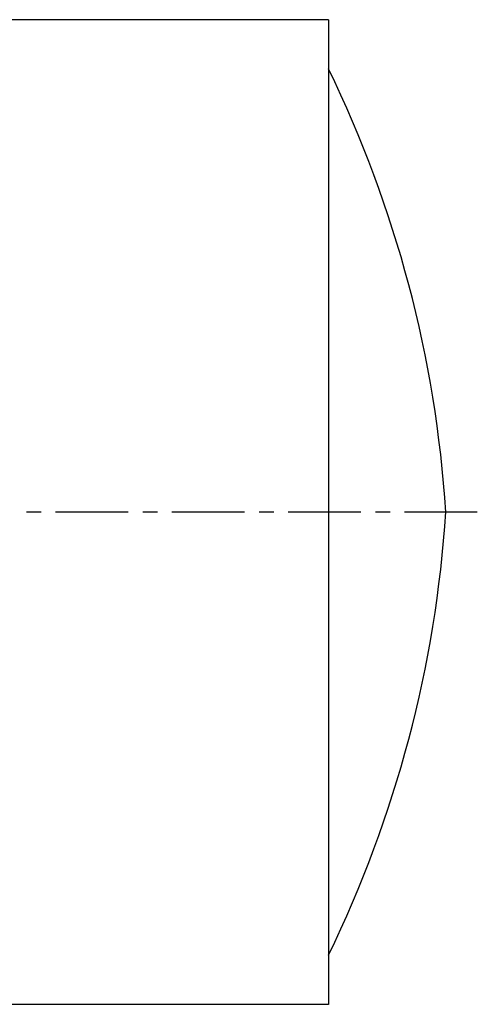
# Model space of a CAD drawing. Header units: millimetres. Extents: x 183 to 379, y 146 to 318.
# Tile 39 of 39: x 306 to 379, y 146 to 302. Entities that reach past the tile are written whole.
import ezdxf

# ---------------------------------------------------------------- set-up
doc = ezdxf.new("R2010")
doc.units = ezdxf.units.MM
doc.header["$LTSCALE"] = 30.734
doc.linetypes.add('CENTER', pattern=[0.6, 0.375, -0.075, 0.075, -0.075])
doc.layers.get('0').update_dxf_attribs({"linetype": 'CONTINUOUS'})
doc.layers.add('DEFAULT_1', color=7, linetype='CENTER')

msp = doc.modelspace()

# ---------------------------------------------------------------- linework, layer by layer
at = {"color": 7, "linetype": 'CONTINUOUS'}
for p, q in [((355.06, 301.67), (239.16, 301.67)), ((355.06, 301.67), (355.06, 145.67)), ((355.06, 145.67), (187.66, 145.67))]:
    msp.add_line(p, q, dxfattribs=at)
for centre, start, end in [((186.55, 211.66), 3.6735, 26.0064), ((186.55, 235.69), 333.9936, 356.3265)]:
    msp.add_arc(centre, 187.5, start, end, dxfattribs=at)
at = {"layer": 'DEFAULT_1', "color": 2, "linetype": 'CENTER'}
msp.add_line((378.66, 223.67), (182.66, 223.67), dxfattribs=at)

doc.saveas('drawing.dxf')
